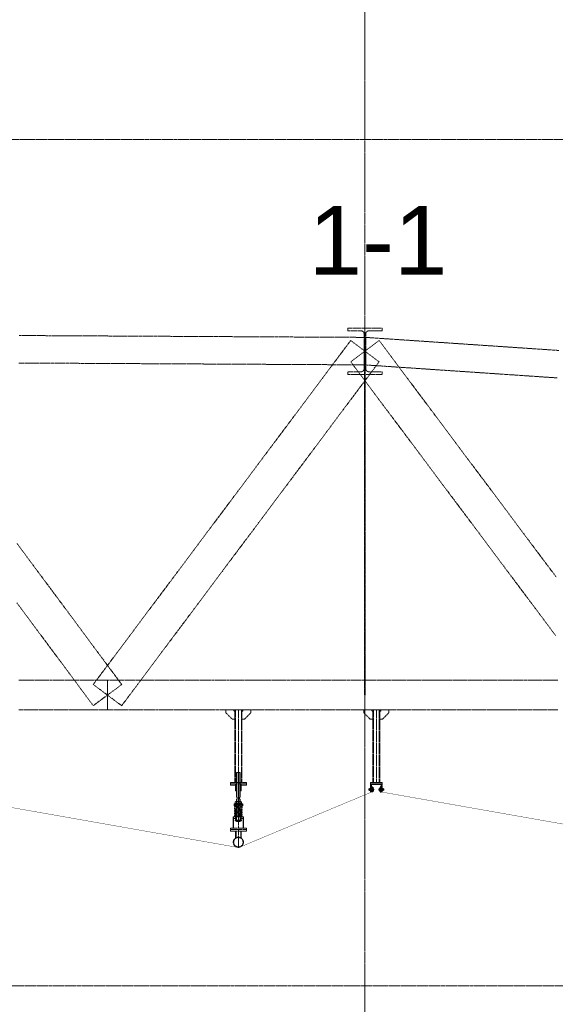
# Model space of a CAD drawing. Header units: millimetres. Extents: x -176817 to 571382, y -58489 to 156123.
# Tile 47 of 256: x -40763 to -36082, y -12681 to -4084. Entities that reach past the tile are written whole.
import ezdxf

# ---------------------------------------------------------------- set-up
doc = ezdxf.new("R2010")
doc.units = ezdxf.units.MM
doc.header["$LTSCALE"] = 0.2
for name, pattern in [('AM_ISO02W050', [7.5, 6, -1.5]), ('AM_ISO02W050x2', [3.75, 3, -0.75]), ('AM_ISO08W050', [18, 12, -1.5, 3, -1.5]), ('AM_ISO08W050x2', [9, 6, -0.75, 1.5, -0.75]), ('DASHDOT', [25.4, 12.7, -6.35, 0, -6.35]), ('HIDDEN', [9.525, 6.35, -3.175])]:
    doc.linetypes.add(name, pattern=pattern)
doc.layers.get('0').update_dxf_attribs({"lineweight": 13})
doc.layers.get('Defpoints').update_dxf_attribs({"lineweight": 13})
for name, color, linetype, lineweight in [('-A Siatka', 30, 'Continuous', 35), ('-AAA Podkład', 252, 'Continuous', 13), ('-AAA Widok', 2, 'Continuous', 30), ('-AAA Wymiar', 1, 'Continuous', 18), ('AM_0N', 7, 'Continuous', 13), ('AM_3N', 6, 'AM_ISO02W050', 13), ('AM_4N', 3, 'Continuous', 13), ('AM_7N', 4, 'AM_ISO08W050', 13), ('AM_8', 1, 'Continuous', 13)]:
    doc.layers.add(name, color=color, linetype=linetype, lineweight=lineweight)
doc.styles.get("Standard").update_dxf_attribs({"font": 'arial.ttf'})
doc.styles.add('WYMIARY', font='ROMANS.shx', dxfattribs={"width": 0.75, "oblique": 15})
doc.dimstyles.new('1 do 100', dxfattribs={"dimscale": 100, "dimtxt": 2, "dimasz": 2.5, "dimexe": 1.25, "dimexo": 0.625, "dimtad": 1, "dimdec": 0, "dimtxsty": 'WYMIARY', "dimcen": 2.5, "dimclrd": 256, "dimclre": 256, "dimclrt": 2, "dimadec": 0, "dimazin": 0, "dimtfac": 1, "dimtdec": 0, "dimtmove": 0, "dimatfit": 3, "dimfxl": 1.25, "dimlwd": -1, "dimlwe": -1, "dimarcsym": 0})

# ---------------------------------------------------------------- blocks, each defined once
blk = doc.blocks.new('*D8')
at = {"layer": '-AAA Wymiar', "transparency": 16777216}
for p, q in [((-46745.8, -45733.6), (-46745.8, 18984.3)), ((-37745.8, 18883.3), (-37745.8, 18984.3)), ((-46495.8, 18859.3), (-37995.8, 18859.3))]:
    blk.add_line(p, q, dxfattribs=at)
for points in [[(-46495.8, 18901), (-46495.8, 18817.6), (-46745.8, 18859.3)], [(-37995.8, 18901), (-37995.8, 18817.6), (-37745.8, 18859.3)]]:
    blk.add_solid(points, dxfattribs=at)
at = {"layer": 'Defpoints', "color": 0, "transparency": 16777216}
for p in [(-37745.8, 18859.3), (-37745.8, 18820.8), (-46745.8, -45796.1)]:
    blk.add_point(p, dxfattribs=at)
at = {"layer": '-AAA Wymiar', "color": 2, "transparency": 16777216, "insert": (-42245.8, 19021.8), "char_height": 200, "attachment_point": 5, "style": 'WYMIARY'}
blk.add_mtext('9000', dxfattribs=at)
blk = doc.blocks.new('*U1083')
at = {"layer": 'AM_0N'}
for p, q in [((-28, 230.6), (28, 230.6)), ((-28, 226.6), (-28, 230.6)), ((28, 226.6), (-28, 226.6)), ((28, 230.6), (28, 226.6))]:
    blk.add_line(p, q, dxfattribs=at)
at = {"layer": 'AM_7N', "linetype": 'AM_ISO08W050x2'}
blk.add_line((0, 233.6), (0, 223.6), dxfattribs=at)
blk = doc.blocks.new('*U1084')
at = {"layer": 'AM_0N'}
for p, q in [((33.8, 222.6), (-33, 222.6)), ((29.3, 219.8), (-30.7, 209)), ((-30.7, 201.1), (7.4, 194.3)), ((29.3, 198.2), (-30.7, 187.4)), ((-30.7, 179.5), (7.4, 172.7)), ((29.3, 176.6), (-30.7, 165.8)), ((-2.7, 214.1), (-30.3, 215.9)), ((-29.7, 215.9), (30.3, 219.9)), ((-29.3, 201.1), (30.7, 211.9)), ((-29.3, 179.5), (30.7, 190.3)), ((30.7, 198.2), (-7.4, 205.1)), ((30.7, 176.6), (-7.4, 183.5)), ((30, 219.9), (30.3, 219.9)), ((-33.8, 112), (33, 112)), ((-30.7, 157.9), (7.4, 151.1)), ((29.3, 155), (-30.7, 144.2)), ((-30.7, 136.3), (7.4, 129.5)), ((29.3, 133.4), (-30.7, 122.6)), ((29.7, 118.7), (-30.3, 114.7)), ((-30, 114.7), (-30.3, 114.7)), ((-29.3, 157.9), (30.7, 168.7)), ((-29.3, 136.3), (30.7, 147.1)), ((-29.3, 114.7), (30.7, 125.5)), ((30.7, 155), (-7.4, 161.9)), ((30.7, 133.4), (-7.4, 140.3)), ((2.7, 120.5), (30.3, 118.7))]:
    blk.add_line(p, q, dxfattribs=at)
for centre, start, end in [((-30, 219.9), 138.01806, 273.82255), ((-30, 205.1), 100.20335, 280.20335), ((-30, 183.5), 100.20335, 280.20335), ((30, 215.9), 280.20335, 100.20335), ((30, 194.3), 280.20335, 100.20335), ((30, 172.7), 280.20335, 100.20335), ((30, 223.9), 273.82255, 340.52878), ((-30, 161.9), 100.20335, 280.20335), ((-30, 140.3), 100.20335, 280.20335), ((-30, 118.7), 100.20335, 280.20335), ((-30, 110.7), 93.82255, 160.52878), ((30, 151.1), 280.20335, 100.20335), ((30, 129.5), 280.20335, 100.20335), ((30, 114.7), 318.01806, 93.82255)]:
    blk.add_arc(centre, 4, start, end, dxfattribs=at)
at = {"layer": 'AM_7N', "linetype": 'AM_ISO08W050x2'}
for p, q in [((-30, 109), (-30, 225.6)), ((0, 109), (0, 225.6)), ((30, 109), (30, 225.6))]:
    blk.add_line(p, q, dxfattribs=at)
blk = doc.blocks.new('*U1085')
at = {"layer": 'AM_0N'}
for p, q in [((-28, 82), (28, 82)), ((-28, 78), (-28, 82)), ((28, 78), (-28, 78)), ((28, 82), (28, 78))]:
    blk.add_line(p, q, dxfattribs=at)
at = {"layer": 'AM_7N', "linetype": 'AM_ISO08W050x2'}
blk.add_line((0, 85), (0, 75), dxfattribs=at)
blk = doc.blocks.new('*U1086')
at = {"layer": 'AM_0N'}
for p, q in [((-26.6, 242.6), (-21.4, 245.6)), ((-26.6, 242.6), (-26.6, 233.6)), ((-26.6, 233.6), (-21.4, 230.6)), ((21.3, 245.6), (-21.4, 245.6)), ((21.3, 230.6), (-21.4, 230.6)), ((-13.3, 242.6), (-13.3, 233.6)), ((13.3, 242.6), (13.3, 233.6)), ((26.6, 242.6), (21.3, 245.6)), ((26.6, 233.6), (21.3, 230.6)), ((26.6, 242.6), (26.6, 233.6))]:
    blk.add_line(p, q, dxfattribs=at)
for centre, radius, start, end in [((-19.9, 232.9), 11.7, 55.56153, 115.56153), ((-19.9, 243.3), 11.7, 244.43847, 304.43847), ((0, 200.7), 43.9, 72.38303, 107.61697), ((0, 275.4), 43.9, 252.38303, 287.61697), ((19.9, 232.9), 11.7, 64.43847, 124.43847), ((19.9, 243.3), 11.7, 235.56153, 295.56153)]:
    blk.add_arc(centre, radius, start, end, dxfattribs=at)
at = {"layer": 'AM_7N', "linetype": 'AM_ISO08W050x2'}
blk.add_line((0, 248.6), (0, 227.6), dxfattribs=at)
blk = doc.blocks.new('A$C09B41FFC')
at = {"layer": '-AAA Podkład', "color": 7}
for p, q in [((-13, 500), (-13, 284.6)), ((0, 500), (0, 70)), ((13, 500), (13, 284.6)), ((-13, 264.6), (-13, 214.6)), ((13, 264.6), (13, 214.6)), ((-16.2, 172.6), (-15, 172.6)), ((-16, 222.6), (-16, 226.6)), ((-15, 222.6), (15, 222.6)), ((-15, 214.6), (15, 214.6)), ((15, 172.6), (16.2, 172.6)), ((16, 222.6), (16, 226.6)), ((-15.2, 171.6), (-15, 171.6)), ((15, 171.6), (15.2, 171.6)), ((-16.2, 82), (-15, 82)), ((-16.2, 82), (-15, 82)), ((-15.2, 83), (-15, 83)), ((16.2, 82, 0), (15, 82, 0)), ((21.2, 82), (20, 82))]:
    blk.add_line(p, q, dxfattribs=at)
for points in [[(15, 284.6), (15, 498), (13, 500), (-13, 500), (-15, 498), (-15, 284.6)], [(-15, 264.6), (-10.5, 264.6), (-10.5, 284.6), (-15, 284.6)], [(-15, 264.6), (-15, 72), (-13, 70), (13, 70), (15, 72), (15, 264.6)], [(15, 264.6), (10.5, 264.6), (10.5, 284.6), (15, 284.6)], [(-15, 226.6), (-38.1, 226.6), (-38.1, 222.6), (-15, 222.6)], [(-15, 222.6), (-38.1, 222.6), (-38.1, 207.6), (-15, 207.6)], [(15, 226.6), (38.1, 226.6), (38.1, 222.6), (15, 222.6)], [(15, 222.6), (38.1, 222.6), (38.1, 207.6), (15, 207.6)], [(-25, 112), (-41.2, 112), (-41.2, 98), (-25, 98)], [(25, 98), (41.3, 98), (41.3, 112), (25, 112)]]:
    blk.add_lwpolyline(points, dxfattribs=at)
at = {"layer": '-AAA Podkład', "color": 7, "elevation": 0}
for points in [[(-25, 400), (-70, 400), (-70, 388), (-25, 388)], [(25, 388), (70, 388), (70, 400), (25, 400)], [(-44.4, 12), (-44.4, 112), (-41.2, 112), (-41.2, 12)], [(44.5, 12), (44.5, 112), (41.3, 112), (41.3, 12)]]:
    blk.add_lwpolyline(points, dxfattribs=at)
for points in [[(-25, 340), (-25, 400), (-14.2, 400), (-13.2, 399), (-13.2, 341), (-14.2, 340)], [(25, 340), (25, 400), (14.2, 400), (13.2, 399), (13.2, 341), (14.2, 340)]]:
    blk.add_lwpolyline(points, close=True, dxfattribs=at)
at = {"layer": '-AAA Podkład', "color": 7}
for points in [[(-38.1, 207.6), (-35.2, 207.6), (-35.2, 222.6), (-38.1, 222.6)], [(-25, 172.6), (-25, 82), (-16.2, 82), (-15.2, 83), (-15.2, 171.6), (-16.2, 172.6)], [(25, 172.6), (25, 82), (16.2, 82), (15.2, 83), (15.2, 171.6), (16.2, 172.6)], [(38.1, 207.6), (35.2, 207.6), (35.2, 222.6), (38.1, 222.6)]]:
    blk.add_lwpolyline(points, close=True, dxfattribs=at)
blk.add_circle((-30, 118.7), 4, dxfattribs=at)
for points in [[(-25, 112), (-25, 113), (-26, 112)], [(25, 112), (25, 113), (26, 112)]]:
    blk.add_solid(points, dxfattribs=at)
for name in ['*U1084', '*U1083', '*U1086', '*U1085']:
    blk.add_blockref(name, (0, 0), dxfattribs=at)
blk = doc.blocks.new('Podkład rev.B')
at = {"layer": '-AAA Podkład', "linetype": 'HIDDEN', "ltscale": 5}
h = blk.add_hatch(dxfattribs=at)
h.set_pattern_fill('ANSI32', color=256)
h.set_pattern_definition([(45, (-33909.764, -32985.08), (-6.7351921, 6.7351921), []), (45, (-33905.274, -32985.08), (-6.7351921, 6.7351921), [])])
h.paths.add_polyline_path([(17400, -28438.9), (17450, -28438.9), (17450, -28440.9, -0.414214), (17444.9, -28445.9), (17407, -28445.9), (17407, -28503.9, -0.414214), (17401.9, -28508.9), (17400, -28508.9)])
h.paths.add_polyline_path([(17450, -28440.9), (17450, -28438.9), (17500, -28438.9), (17500, -28508.9), (17498.1, -28508.9, -0.414214), (17493, -28503.9), (17493, -28445.9), (17455.1, -28445.9, -0.414214)])
for p, q in [((17350, 2544.3, 0), (17350, -48454.9, 0)), ((16244, -27793.9, 0), (16244, -28426.9, 0)), ((17450, -27793.9, 0), (17450, -28426.9)), ((17450, -27793.9, 0), (17450, -28426.9)), ((16244, -28826.9, 0), (16244, -28450.9, 0)), ((16219.9, -28911.7, 0), (16219.9, -28850.9)), ((16223.9, -28909.3, 0), (16223.9, -28850.9)), ((16244, -28993.4, 0), (16244, -28838.9)), ((16264.2, -28909.3, 0), (16264.2, -28850.9)), ((16268.2, -28911.7, 0), (16268.2, -28850.9))]:
    blk.add_line(p, q, dxfattribs=at)
at = {"layer": '-AAA Podkład', "linetype": 'HIDDEN', "ltscale": 5, "elevation": 0}
for points in [[(36922.7, -22812.2), (-1301.7, -22812.2), (-1301.7, -30202.3), (36922.7, -30202.3)], [(16214, -27873.9), (16190, -27873.9), (16134, -27817.9), (16134, -27793.9), (16198, -27793.9), (16214, -27809.9)], [(16274, -28426.9), (16214, -28426.9), (16214, -27793.9), (16274, -27793.9)], [(16274, -27873.9), (16298, -27873.9), (16354, -27817.9), (16354, -27793.9), (16290, -27793.9), (16274, -27809.9)], [(17420, -27873.9), (17396, -27873.9), (17340, -27817.9), (17340, -27793.9), (17404, -27793.9), (17420, -27809.9)], [(17480, -28426.9), (17420, -28426.9), (17420, -27793.9), (17480, -27793.9)], [(17480, -27873.9), (17504, -27873.9), (17560, -27817.9), (17560, -27793.9), (17496, -27793.9), (17480, -27809.9)], [(16314, -28438.9), (16174, -28438.9), (16174, -28426.9), (16314, -28426.9)], [(17500, -28438.9), (17400, -28438.9), (17400, -28426.9), (17500, -28426.9)], [(16314, -28826.9), (16174, -28826.9), (16174, -28838.9), (16314, -28838.9)], [(16314, -28850.9), (16174, -28850.9), (16174, -28838.9), (16314, -28838.9)]]:
    blk.add_lwpolyline(points, close=True, dxfattribs=at)
at = {"layer": '-AAA Podkład', "linetype": 'HIDDEN', "ltscale": 5}
for points in [[(17356.8, -24660.9), (17356.8, -24586), (17356.8, -24511.2), (17356.8, -24510.5), (17356.8, -24509.8), (17356.8, -24509.2), (17356.9, -24508.5), (17357, -24507.8), (17357, -24507.2), (17357.1, -24506.5), (17357.3, -24505.9), (17357.4, -24505.2), (17357.6, -24504.6), (17357.7, -24503.9), (17357.9, -24503.3), (17358.1, -24502.7), (17358.3, -24502), (17358.6, -24501.4), (17358.8, -24500.8), (17359.1, -24500.2), (17359.3, -24499.6), (17359.6, -24499), (17359.9, -24498.4), (17360.2, -24497.8), (17360.6, -24497.2), (17360.9, -24496.7), (17361.3, -24496.1), (17361.7, -24495.5), (17362, -24495), (17362.4, -24494.5), (17362.9, -24494), (17363.3, -24493.4), (17363.7, -24492.9), (17364.2, -24492.5), (17364.6, -24492), (17365.1, -24491.5), (17365.6, -24491.1), (17366.1, -24490.6), (17366.6, -24490.2), (17367.1, -24489.8), (17367.6, -24489.4), (17368.2, -24489), (17368.7, -24488.6), (17369.3, -24488.2), (17369.8, -24487.9), (17370.4, -24487.5), (17371, -24487.2), (17371.6, -24486.9), (17372.2, -24486.6), (17372.8, -24486.3), (17373.4, -24486.1), (17374, -24485.8), (17374.6, -24485.6), (17375.3, -24485.4), (17375.9, -24485.2), (17376.5, -24485), (17377.2, -24484.8), (17377.8, -24484.7), (17378.5, -24484.5), (17379.1, -24484.4), (17379.8, -24484.3), (17380.4, -24484.2), (17381.1, -24484.1), (17381.8, -24484.1), (17382.4, -24484), (17383.1, -24484), (17383.8, -24484), (17441.9, -24484), (17500, -24484), (17500, -24459.9), (17425, -24459.9), (17350, -24459.9), (17275, -24459.9), (17200, -24459.9), (17200, -24484), (17258.1, -24484), (17316.3, -24484), (17316.9, -24484), (17317.6, -24484), (17318.2, -24484.1), (17318.9, -24484.1), (17319.6, -24484.2), (17320.2, -24484.3), (17320.9, -24484.4), (17321.5, -24484.5), (17322.2, -24484.7), (17322.8, -24484.8), (17323.5, -24485), (17324.1, -24485.2), (17324.7, -24485.4), (17325.4, -24485.6), (17326, -24485.8), (17326.6, -24486.1), (17327.2, -24486.3), (17327.8, -24486.6), (17328.4, -24486.9), (17329, -24487.2), (17329.6, -24487.6), (17330.2, -24487.9), (17330.7, -24488.2), (17331.3, -24488.6), (17331.8, -24489), (17332.4, -24489.4), (17332.9, -24489.8), (17333.4, -24490.2), (17333.9, -24490.6), (17334.4, -24491.1), (17334.9, -24491.5), (17335.4, -24492), (17335.8, -24492.5), (17336.3, -24492.9), (17336.7, -24493.4), (17337.1, -24494), (17337.6, -24494.5), (17338, -24495), (17338.3, -24495.5), (17338.7, -24496.1), (17339.1, -24496.7), (17339.4, -24497.2), (17339.8, -24497.8), (17340.1, -24498.4), (17340.4, -24499), (17340.7, -24499.6), (17340.9, -24500.2), (17341.2, -24500.8), (17341.4, -24501.4), (17341.7, -24502), (17341.9, -24502.7), (17342.1, -24503.3), (17342.3, -24503.9), (17342.4, -24504.6), (17342.6, -24505.2), (17342.7, -24505.9), (17342.9, -24506.5), (17343, -24507.2), (17343, -24507.8), (17343.1, -24508.5), (17343.2, -24509.2), (17343.2, -24509.8), (17343.2, -24510.5), (17343.3, -24511.2), (17343.3, -24586), (17343.3, -24660.9), (17356.8, -24660.9)], [(14975.6, -27756.4), (15037.8, -27710.2), (15100, -27663.9), (15162.2, -27617.7), (15224.4, -27571.5), (15189.2, -27524.2), (15154.1, -27476.9), (15118.9, -27429.6), (15083.8, -27382.3), (15048.6, -27335), (15013.5, -27287.7), (14978.3, -27240.4), (14943.1, -27193.1), (14908, -27145.8), (14872.8, -27098.5), (14837.7, -27051.2), (14802.5, -27003.9), (14767.4, -26956.6), (14732.2, -26909.3), (14697.1, -26862), (14661.9, -26814.7), (14626.7, -26767.4), (14591.6, -26720.1), (14556.4, -26672.8), (14521.3, -26625.5), (14486.1, -26578.2), (14451, -26530.9), (14415.8, -26483.6), (14380.6, -26436.3), (14345.5, -26389), (14310.3, -26341.7)], [(14307.6, -26857.7), (14342.8, -26905), (14377.9, -26952.3), (14413.1, -26999.6), (14448.3, -27046.9), (14483.4, -27094.2), (14518.6, -27141.5), (14553.7, -27188.8), (14588.9, -27236.1), (14624, -27283.4), (14659.2, -27330.7), (14694.4, -27378), (14729.5, -27425.3), (14764.7, -27472.6), (14799.8, -27519.9), (14835, -27567.2), (14870.1, -27614.5), (14905.3, -27661.8), (14940.4, -27709.1), (14975.6, -27756.4)], [(17349.4, -24780.9), (17349.7, -24720.9), (17350, -24660.9), (17350.3, -24600.9), (17350.6, -24540.9), (17280.3, -24540.6), (17210, -24540.2), (17139.7, -24539.8), (17069.4, -24539.4), (16999.1, -24539.1), (16928.8, -24538.7), (16858.5, -24538.3), (16788.1, -24537.9), (16717.8, -24537.6), (16647.5, -24537.2), (16577.2, -24536.8), (16506.9, -24536.4), (16436.6, -24536), (16366.3, -24535.7), (16296, -24535.3), (16225.6, -24534.9), (16155.3, -24534.5), (16085, -24534.2), (16014.7, -24533.8), (15944.4, -24533.4), (15874.1, -24533), (15803.8, -24532.7), (15733.5, -24532.3), (15663.1, -24531.9), (15592.8, -24531.5), (15522.5, -24531.2), (15452.2, -24530.8), (15381.9, -24530.4), (15311.6, -24530), (15241.3, -24529.6), (15171, -24529.3), (15100.6, -24528.9), (15030.3, -24528.5), (14960, -24528.1), (14889.7, -24527.8), (14819.4, -24527.4), (14749.1, -24527), (14678.8, -24526.6), (14608.5, -24526.3), (14538.1, -24525.9), (14467.8, -24525.5), (14397.5, -24525.1), (14327.2, -24524.7)], [(14325.9, -24764.7), (14396.2, -24765.1), (14466.5, -24765.5), (14536.9, -24765.9), (14607.2, -24766.3), (14677.5, -24766.6), (14747.8, -24767), (14818.1, -24767.4), (14888.4, -24767.8), (14958.7, -24768.1), (15029, -24768.5), (15099.4, -24768.9), (15169.7, -24769.3), (15240, -24769.6), (15310.3, -24770), (15380.6, -24770.4), (15450.9, -24770.8), (15521.2, -24771.1), (15591.5, -24771.5), (15661.9, -24771.9), (15732.2, -24772.3), (15802.5, -24772.7), (15872.8, -24773), (15943.1, -24773.4), (16013.4, -24773.8), (16083.7, -24774.2), (16154, -24774.5), (16224.4, -24774.9), (16294.7, -24775.3), (16365, -24775.7), (16435.3, -24776), (16505.6, -24776.4), (16575.9, -24776.8), (16646.2, -24777.2), (16716.5, -24777.5), (16786.9, -24777.9), (16857.2, -24778.3), (16927.5, -24778.7), (16997.8, -24779.1), (17068.1, -24779.4), (17138.4, -24779.8), (17208.7, -24780.2), (17279, -24780.6), (17349.4, -24780.9)], [(17474, -24753.9), (17412, -24707.4), (17350, -24660.9), (17288, -24614.5), (17226, -24568), (17190.8, -24614.9), (17155.6, -24661.8), (17120.5, -24708.8), (17085.3, -24755.7), (17050.2, -24802.6), (17015, -24849.5), (16979.9, -24896.5), (16944.7, -24943.4), (16909.5, -24990.3), (16874.4, -25037.2), (16839.2, -25084.1), (16804.1, -25131.1), (16768.9, -25178), (16733.8, -25224.9), (16698.6, -25271.8), (16663.5, -25318.7), (16628.3, -25365.7), (16593.1, -25412.6), (16558, -25459.5), (16522.8, -25506.4), (16487.7, -25553.4), (16452.5, -25600.3), (16417.4, -25647.2), (16382.2, -25694.1), (16347, -25741), (16311.9, -25788), (16276.7, -25834.9), (16241.6, -25881.8), (16206.4, -25928.7), (16171.3, -25975.7), (16136.1, -26022.6), (16101, -26069.5), (16065.8, -26116.4), (16030.6, -26163.3), (15995.5, -26210.3), (15960.3, -26257.2), (15925.2, -26304.1), (15890, -26351), (15854.9, -26398), (15819.7, -26444.9), (15784.5, -26491.8), (15749.4, -26538.7), (15714.2, -26585.6), (15679.1, -26632.6), (15643.9, -26679.5), (15608.8, -26726.4), (15573.6, -26773.3), (15538.5, -26820.2), (15503.3, -26867.2), (15468.1, -26914.1), (15433, -26961), (15397.8, -27007.9), (15362.7, -27054.9), (15327.5, -27101.8), (15292.4, -27148.7), (15257.2, -27195.6), (15222, -27242.5), (15186.9, -27289.5), (15151.7, -27336.4), (15116.6, -27383.3), (15081.4, -27430.2), (15046.3, -27477.2), (15011.1, -27524.1), (14976, -27571), (15038, -27617.5), (15100, -27663.9), (15162, -27710.4), (15224, -27756.9), (15259.2, -27710), (15294.4, -27663), (15329.5, -27616.1), (15364.7, -27569.2), (15399.8, -27522.3), (15435, -27475.3), (15470.1, -27428.4), (15505.3, -27381.5), (15540.5, -27334.6), (15575.6, -27287.7), (15610.8, -27240.7), (15645.9, -27193.8), (15681.1, -27146.9), (15716.2, -27100), (15751.4, -27053.1), (15786.5, -27006.1), (15821.7, -26959.2), (15856.9, -26912.3), (15892, -26865.4), (15927.2, -26818.4), (15962.3, -26771.5), (15997.5, -26724.6), (16032.6, -26677.7), (16067.8, -26630.8), (16103, -26583.8), (16138.1, -26536.9), (16173.3, -26490), (16208.4, -26443.1), (16243.6, -26396.1), (16278.7, -26349.2), (16313.9, -26302.3), (16349, -26255.4), (16384.2, -26208.5), (16419.4, -26161.5), (16454.5, -26114.6), (16489.7, -26067.7), (16524.8, -26020.8), (16560, -25973.8), (16595.1, -25926.9), (16630.3, -25880), (16665.5, -25833.1), (16700.6, -25786.2), (16735.8, -25739.2), (16770.9, -25692.3), (16806.1, -25645.4), (16841.2, -25598.5), (16876.4, -25551.6), (16911.5, -25504.6), (16946.7, -25457.7), (16981.9, -25410.8), (17017, -25363.9), (17052.2, -25316.9), (17087.3, -25270), (17122.5, -25223.1), (17157.6, -25176.2), (17192.8, -25129.3), (17228, -25082.3), (17263.1, -25035.4), (17298.3, -24988.5), (17333.4, -24941.6), (17368.6, -24894.6), (17403.7, -24847.7), (17438.9, -24800.8), (17474, -24753.9)], [(19020.9, -26632.6), (18985.8, -26585.6), (18950.6, -26538.7), (18915.5, -26491.8), (18880.3, -26444.9), (18845.1, -26398), (18810, -26351), (18774.8, -26304.1), (18739.7, -26257.2), (18704.5, -26210.3), (18669.4, -26163.3), (18634.2, -26116.4), (18599, -26069.5), (18563.9, -26022.6), (18528.7, -25975.7), (18493.6, -25928.7), (18458.4, -25881.8), (18423.3, -25834.9), (18388.1, -25788), (18353, -25741), (18317.8, -25694.1), (18282.6, -25647.2), (18247.5, -25600.3), (18212.3, -25553.4), (18177.2, -25506.4), (18142, -25459.5), (18106.9, -25412.6), (18071.7, -25365.7), (18036.5, -25318.7), (18001.4, -25271.8), (17966.2, -25224.9), (17931.1, -25178), (17895.9, -25131.1), (17860.8, -25084.1), (17825.6, -25037.2), (17790.5, -24990.3), (17755.3, -24943.4), (17720.1, -24896.5), (17685, -24849.5), (17649.8, -24802.6), (17614.7, -24755.7), (17579.5, -24708.8), (17544.4, -24661.8), (17509.2, -24614.9), (17474, -24568), (17412, -24614.5), (17350, -24660.9), (17288, -24707.4), (17226, -24753.9), (17261.1, -24800.8), (17296.3, -24847.7), (17331.4, -24894.6), (17366.6, -24941.6), (17401.7, -24988.5), (17436.9, -25035.4), (17472, -25082.3), (17507.2, -25129.3), (17542.4, -25176.2), (17577.5, -25223.1), (17612.7, -25270), (17647.8, -25316.9), (17683, -25363.9), (17718.1, -25410.8), (17753.3, -25457.7), (17788.5, -25504.6), (17823.6, -25551.6), (17858.8, -25598.5), (17893.9, -25645.4), (17929.1, -25692.3), (17964.2, -25739.2), (17999.4, -25786.2), (18034.5, -25833.1), (18069.7, -25880), (18104.9, -25926.9), (18140, -25973.8), (18175.2, -26020.8), (18210.3, -26067.7), (18245.5, -26114.6), (18280.6, -26161.5), (18315.8, -26208.5), (18351, -26255.4), (18386.1, -26302.3), (18421.3, -26349.2), (18456.4, -26396.1), (18491.6, -26443.1), (18526.7, -26490), (18561.9, -26536.9), (18597, -26583.8), (18632.2, -26630.8), (18667.4, -26677.7), (18702.5, -26724.6), (18737.7, -26771.5), (18772.8, -26818.4), (18808, -26865.4), (18843.1, -26912.3), (18878.3, -26959.2), (18913.5, -27006.1), (18948.6, -27053.1), (18983.8, -27100), (19018.9, -27146.9)], [(19045.6, -24655.2), (18975.3, -24650.5), (18905, -24645.7), (18834.7, -24641), (18764.3, -24636.2), (18694, -24631.5), (18623.7, -24626.7), (18553.4, -24622), (18483.1, -24617.2), (18412.8, -24612.5), (18342.5, -24607.7), (18272.2, -24603), (18201.8, -24598.2), (18131.5, -24593.5), (18061.2, -24588.7), (17990.9, -24584), (17920.6, -24579.2), (17850.3, -24574.5), (17780, -24569.7), (17709.7, -24565), (17639.3, -24560.2), (17569, -24555.5), (17498.7, -24550.7), (17428.4, -24546), (17358.1, -24541.2), (17354, -24601.1), (17350, -24660.9), (17346, -24720.8), (17341.9, -24780.7), (17412.2, -24785.4), (17482.5, -24790.2), (17552.8, -24794.9), (17623.2, -24799.7), (17693.5, -24804.4), (17763.8, -24809.2), (17834.1, -24813.9), (17904.4, -24818.7), (17974.7, -24823.4), (18045, -24828.2), (18115.3, -24832.9), (18185.7, -24837.7), (18256, -24842.4), (18326.3, -24847.2), (18396.6, -24851.9), (18466.9, -24856.7), (18537.2, -24861.4), (18607.5, -24866.2), (18677.8, -24870.9), (18748.2, -24875.7), (18818.5, -24880.4), (18888.8, -24885.2), (18959.1, -24889.9), (19029.4, -24894.7)], [(17500, -24865.6), (17500, -24841), (17441.9, -24841), (17383.8, -24841), (17383.1, -24841), (17382.4, -24841), (17381.7, -24841), (17381.1, -24840.9), (17380.4, -24840.8), (17379.7, -24840.7), (17379.1, -24840.6), (17378.4, -24840.5), (17377.8, -24840.4), (17377.1, -24840.2), (17376.5, -24840), (17375.8, -24839.8), (17375.2, -24839.6), (17374.6, -24839.4), (17373.9, -24839.2), (17373.3, -24838.9), (17372.7, -24838.6), (17372.1, -24838.3), (17371.5, -24838), (17370.9, -24837.7), (17370.3, -24837.4), (17369.8, -24837), (17369.2, -24836.7), (17368.6, -24836.3), (17368.1, -24835.9), (17367.5, -24835.5), (17367, -24835.1), (17366.5, -24834.7), (17366, -24834.2), (17365.5, -24833.8), (17365, -24833.3), (17364.5, -24832.8), (17364.1, -24832.4), (17363.6, -24831.9), (17363.2, -24831.3), (17362.8, -24830.8), (17362.4, -24830.3), (17362, -24829.8), (17361.6, -24829.2), (17361.2, -24828.6), (17360.9, -24828.1), (17360.5, -24827.5), (17360.2, -24826.9), (17359.9, -24826.3), (17359.6, -24825.7), (17359.3, -24825.1), (17359, -24824.5), (17358.8, -24823.9), (17358.5, -24823.3), (17358.3, -24822.6), (17358.1, -24822), (17357.9, -24821.4), (17357.7, -24820.7), (17357.5, -24820.1), (17357.4, -24819.4), (17357.3, -24818.7), (17357.1, -24818.1), (17357, -24817.4), (17356.9, -24816.8), (17356.9, -24816.1), (17356.8, -24815.4), (17356.8, -24814.8), (17356.8, -24814.1), (17356.8, -24813.4), (17356.8, -24737.2), (17356.8, -24660.9), (17343.3, -24660.9), (17343.3, -24737.2), (17343.3, -24813.4), (17343.2, -24814.1), (17343.2, -24814.8), (17343.2, -24815.4), (17343.1, -24816.1), (17343.1, -24816.8), (17343, -24817.4), (17342.9, -24818.1), (17342.7, -24818.7), (17342.6, -24819.4), (17342.5, -24820.1), (17342.3, -24820.7), (17342.1, -24821.4), (17341.9, -24822), (17341.7, -24822.6), (17341.5, -24823.3), (17341.2, -24823.9), (17341, -24824.5), (17340.7, -24825.1), (17340.4, -24825.7), (17340.1, -24826.3), (17339.8, -24826.9), (17339.5, -24827.5), (17339.1, -24828.1), (17338.8, -24828.6), (17338.4, -24829.2), (17338, -24829.8), (17337.6, -24830.3), (17337.2, -24830.8), (17336.8, -24831.3), (17336.4, -24831.9), (17335.9, -24832.4), (17335.5, -24832.8), (17335, -24833.3), (17334.5, -24833.8), (17334, -24834.2), (17333.5, -24834.7), (17333, -24835.1), (17332.5, -24835.5), (17331.9, -24835.9), (17331.4, -24836.3), (17330.8, -24836.7), (17330.2, -24837), (17329.7, -24837.4), (17329.1, -24837.7), (17328.5, -24838), (17327.9, -24838.3), (17327.3, -24838.6), (17326.7, -24838.9), (17326.1, -24839.2), (17325.4, -24839.4), (17324.8, -24839.6), (17324.2, -24839.8), (17323.5, -24840), (17322.9, -24840.2), (17322.2, -24840.4), (17321.6, -24840.5), (17320.9, -24840.6), (17320.3, -24840.7), (17319.6, -24840.8), (17318.9, -24840.9), (17318.3, -24841), (17317.6, -24841), (17316.9, -24841), (17316.3, -24841), (17258.1, -24841), (17200, -24841), (17200, -24865.6), (17275, -24865.6), (17350, -24865.6), (17425, -24865.6), (17500, -24865.6)], [(17347, -24660.9), (17347, -24754.8), (17347, -24848.6), (17347, -24942.5), (17347, -25036.3), (17347, -25130.2), (17347, -25224), (17347, -25317.8), (17347, -25411.7), (17347, -25505.5), (17347, -25599.4), (17347, -25693.2), (17347, -25787.1), (17347, -25880.9), (17347, -25974.8), (17347, -26068.6), (17347, -26162.4), (17347, -26256.3), (17347, -26350.1), (17347, -26444), (17347, -26537.8), (17347, -26631.7), (17347, -26725.5), (17347, -26819.3), (17347, -26913.2), (17347, -27007), (17347, -27100.9), (17347, -27194.7), (17347, -27288.6), (17347, -27382.4), (17347, -27476.3), (17347, -27570.1), (17347, -27663.9), (17353, -27663.9), (17353, -27570.1), (17353, -27476.3), (17353, -27382.4), (17353, -27288.6), (17353, -27194.7), (17353, -27100.9), (17353, -27007), (17353, -26913.2), (17353, -26819.3), (17353, -26725.5), (17353, -26631.7), (17353, -26537.8), (17353, -26444), (17353, -26350.1), (17353, -26256.3), (17353, -26162.4), (17353, -26068.6), (17353, -25974.8), (17353, -25880.9), (17353, -25787.1), (17353, -25693.2), (17353, -25599.4), (17353, -25505.5), (17353, -25411.7), (17353, -25317.8), (17353, -25224), (17353, -25130.2), (17353, -25036.3), (17353, -24942.5), (17353, -24848.6), (17353, -24754.8), (17353, -24660.9), (17347, -24660.9)], [(15100, -27793.9), (15100, -27728.9), (15100, -27663.9), (15100, -27598.9), (15100, -27533.9), (15029.7, -27533.9), (14959.4, -27533.9), (14889.1, -27533.9), (14818.8, -27533.9), (14748.4, -27533.9), (14678.1, -27533.9), (14607.8, -27533.9), (14537.5, -27533.9), (14467.2, -27533.9), (14396.9, -27533.9), (14326.6, -27533.9)], [(14326.6, -27793.9), (14396.9, -27793.9), (14467.2, -27793.9), (14537.5, -27793.9), (14607.8, -27793.9), (14678.1, -27793.9), (14748.4, -27793.9), (14818.8, -27793.9), (14889.1, -27793.9), (14959.4, -27793.9), (15029.7, -27793.9), (15100, -27793.9)], [(17350, -27793.9), (17350, -27728.9), (17350, -27663.9), (17350, -27598.9), (17350, -27533.9), (17279.7, -27533.9), (17209.4, -27533.9), (17139.1, -27533.9), (17068.8, -27533.9), (16998.4, -27533.9), (16928.1, -27533.9), (16857.8, -27533.9), (16787.5, -27533.9), (16717.2, -27533.9), (16646.9, -27533.9), (16576.6, -27533.9), (16506.3, -27533.9), (16435.9, -27533.9), (16365.6, -27533.9), (16295.3, -27533.9), (16225, -27533.9), (16154.7, -27533.9), (16084.4, -27533.9), (16014.1, -27533.9), (15943.8, -27533.9), (15873.4, -27533.9), (15803.1, -27533.9), (15732.8, -27533.9), (15662.5, -27533.9), (15592.2, -27533.9), (15521.9, -27533.9), (15451.6, -27533.9), (15381.3, -27533.9), (15310.9, -27533.9), (15240.6, -27533.9), (15170.3, -27533.9), (15100, -27533.9), (15100, -27598.9), (15100, -27663.9), (15100, -27728.9), (15100, -27793.9), (15170.3, -27793.9), (15240.6, -27793.9), (15310.9, -27793.9), (15381.3, -27793.9), (15451.6, -27793.9), (15521.9, -27793.9), (15592.2, -27793.9), (15662.5, -27793.9), (15732.8, -27793.9), (15803.1, -27793.9), (15873.4, -27793.9), (15943.8, -27793.9), (16014.1, -27793.9), (16084.4, -27793.9), (16149.7, -27793.9), (16220, -27793.9), (16300.3, -27793.9), (16370.6, -27793.9), (16435.9, -27793.9), (16506.3, -27793.9), (16576.6, -27793.9), (16646.9, -27793.9), (16717.2, -27793.9), (16787.5, -27793.9), (16857.8, -27793.9), (16928.1, -27793.9), (16998.4, -27793.9), (17068.8, -27793.9), (17139.1, -27793.9), (17209.4, -27793.9), (17279.7, -27793.9), (17350, -27793.9)], [(19037.5, -27533.9), (18967.2, -27533.9), (18896.9, -27533.9), (18826.6, -27533.9), (18756.3, -27533.9), (18685.9, -27533.9), (18615.6, -27533.9), (18545.3, -27533.9), (18475, -27533.9), (18404.7, -27533.9), (18334.4, -27533.9), (18264.1, -27533.9), (18193.8, -27533.9), (18123.4, -27533.9), (18053.1, -27533.9), (17982.8, -27533.9), (17912.5, -27533.9), (17842.2, -27533.9), (17771.9, -27533.9), (17701.6, -27533.9), (17631.3, -27533.9), (17560.9, -27533.9), (17490.6, -27533.9), (17420.3, -27533.9), (17350, -27533.9), (17350, -27598.9), (17350, -27663.9), (17350, -27728.9), (17350, -27793.9), (17420.3, -27793.9), (17490.6, -27793.9), (17560.9, -27793.9), (17631.3, -27793.9), (17701.6, -27793.9), (17771.9, -27793.9), (17842.2, -27793.9), (17912.5, -27793.9), (17982.8, -27793.9), (18053.1, -27793.9), (18123.4, -27793.9), (18193.8, -27793.9), (18264.1, -27793.9), (18334.4, -27793.9), (18404.7, -27793.9), (18475, -27793.9), (18545.3, -27793.9), (18615.6, -27793.9), (18685.9, -27793.9), (18756.3, -27793.9), (18826.6, -27793.9), (18896.9, -27793.9), (18967.2, -27793.9), (19037.5, -27793.9)]]:
    blk.add_lwpolyline(points, dxfattribs=at)
at = {"layer": '-AAA Podkład', "linetype": 'HIDDEN', "ltscale": 5, "elevation": 0}
for points in [[(16218, -28426.9), (16218, -27793.9)], [(16270, -27793.9), (16270, -28426.9)], [(17424, -28426.9), (17424, -27793.9)], [(17476, -27793.9), (17476, -28426.9)]]:
    blk.add_lwpolyline(points, dxfattribs=at)
for points in [[(17400, -28438.9), (17450, -28438.9), (17450, -28440.9, -0.414214), (17444.9, -28445.9), (17407, -28445.9), (17407, -28503.9, -0.414214), (17401.9, -28508.9), (17400, -28508.9)], [(17450, -28440.9), (17450, -28438.9), (17500, -28438.9), (17500, -28508.9), (17498.1, -28508.9, -0.414214), (17493, -28503.9), (17493, -28445.9), (17455.1, -28445.9, -0.414214)]]:
    blk.add_lwpolyline(points, format="xyb", close=True, dxfattribs=at)
at = {"layer": '-AAA Podkład', "linetype": 'HIDDEN', "ltscale": 5}
for radius in [44.5, 41.2]:
    blk.add_circle((16244, -28949, 0), radius, dxfattribs=at)
blk.add_blockref('A$C09B41FFC', (16244, -28838.9), dxfattribs=at)
at = {"layer": '-AAA Podkład', "linetype": 'HIDDEN', "ltscale": 5, "insert": (17464.8, -23693.6, 0), "char_height": 600, "attachment_point": 5}
blk.add_mtext('\\A1;1-1', dxfattribs=at)
blk = doc.blocks.new('*U1058')
at = {"layer": 'AM_0N'}
for p, q in [((5.7, -1), (-5.6, -1)), ((-5.6, -1), (-5.6, -1.6)), ((5.7, -1.6), (-5.6, -1.6)), ((-5.6, -1.6), (-2.4, -4.9)), ((-3, -6.3), (-2.4, -5.7)), ((3, -6.3), (-3, -6.3)), ((-3, -20.4), (-3, -6.3)), ((3, -20.4), (-3, -20.4)), ((-2.4, -21), (-3, -20.4)), ((2.4, -4.9), (-2.4, -4.9)), ((-2.4, -5.7), (-2.4, -4.9)), ((-2.4, -21), (2.4, -21)), ((5.7, -1.6), (2.4, -4.9)), ((2.4, -5.7), (2.4, -4.9)), ((3, -6.3), (2.4, -5.7)), ((2.4, -21), (3, -20.4)), ((3, -20.4), (3, -6.3)), ((5.7, -1.6), (5.7, -1))]:
    blk.add_line(p, q, dxfattribs=at)
at = {"layer": 'AM_3N', "linetype": 'AM_ISO02W050x2'}
for p, q in [((-3.4, -1), (0, -5.4)), ((-0.7, -4.4), (-0.7, -1)), ((0.7, -4.4), (-0.7, -4.4)), ((3.4, -1), (0, -5.4)), ((0.7, -4.4), (0.7, -1))]:
    blk.add_line(p, q, dxfattribs=at)
at = {"layer": 'AM_4N'}
for p, q in [((-2.4, -5.7), (-2.4, -6.3)), ((-2.4, -6.3), (-2.4, -21)), ((2.4, -5.7), (2.4, -6.3)), ((2.4, -6.3), (2.4, -21))]:
    blk.add_line(p, q, dxfattribs=at)
at = {"layer": 'AM_7N', "linetype": 'AM_ISO08W050x2'}
blk.add_line((0, 2), (0, -24), dxfattribs=at)
blk = doc.blocks.new('*U1059')
at = {"layer": 'AM_0N'}
for p, q in [((6, -12), (-6, -12)), ((-6, -12), (-6, -13.6)), ((-6, -13.6), (6, -13.6)), ((6, -13.6), (6, -12))]:
    blk.add_line(p, q, dxfattribs=at)
at = {"layer": 'AM_7N', "linetype": 'AM_ISO08W050x2'}
blk.add_line((0, -16.6), (0, -9), dxfattribs=at)
blk = doc.blocks.new('*U1060')
at = {"layer": 'AM_0N'}
for p, q in [((-5.8, -14.4), (-4.4, -13.6)), ((-5.8, -14.4), (-5.8, -18)), ((-5.8, -18), (-4.4, -18.8)), ((4.5, -13.6), (-4.4, -13.6)), ((4.5, -18.8), (-4.4, -18.8)), ((-2.9, -14.4), (-2.9, -18)), ((2.9, -14.4), (2.9, -18)), ((5.8, -14.4), (4.5, -13.6)), ((5.8, -18), (4.5, -18.8)), ((5.8, -14.4), (5.8, -18))]:
    blk.add_line(p, q, dxfattribs=at)
for centre, radius, start, end in [((-4.3, -16.5), 2.55, 55.56153, 115.56153), ((-4.3, -15.9), 2.55, 244.43847, 304.43847), ((0, -23.5), 9.54, 72.38303, 107.61697), ((0, -8.9), 9.54, 252.38303, 287.61697), ((4.3, -16.5), 2.55, 64.43847, 124.43847), ((4.3, -15.9), 2.55, 235.56153, 295.56153)]:
    blk.add_arc(centre, radius, start, end, dxfattribs=at)
at = {"layer": 'AM_7N', "linetype": 'AM_ISO08W050x2'}
blk.add_line((0, -10.6), (0, -21.8), dxfattribs=at)
blk = doc.blocks.new('okucie')
at = {"layer": 'AM_8'}
h = blk.add_hatch(dxfattribs=at)
h.set_pattern_fill('ANSI31', color=256, scale=0.5, style=0)
h.set_pattern_definition([(45, (-21727.3335, 85443.8012), (-1.122532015, 1.122532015), [])])
h.paths.add_polyline_path([(-3.5, -5), (-3.5, -3.8), (-6.3, -1), (-20, -1), (-20, -5)])
h.paths.add_polyline_path([(20, -5), (20, -1), (6.3, -1), (3.5, -3.8), (3.5, -5)])
h = blk.add_hatch(dxfattribs=at)
h.set_pattern_fill('ANSI31', color=256, scale=0.5, angle=90, style=0)
h.set_pattern_definition([(135, (-21776.6445, 85446.8), (-1.122532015, -1.122532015), [])])
h.paths.add_polyline_path([(-3.5, -8), (-20, -8), (-20, -12), (-3.5, -12)])
h.paths.add_polyline_path([(20, -8), (3.5, -8), (3.5, -12), (6, -12), (20, -12)])
at = {"layer": '-AAA Widok'}
for p, q in [((-3.5, -3.8, 0), (3.5, -3.8, 0)), ((-3.5, -12, 0), (-3.5, -8)), ((3.5, -12, 0), (3.5, -8))]:
    blk.add_line(p, q, dxfattribs=at)
for points in [[(-20, -5), (20, -5), (20, -1), (-20, -1)], [(-20, -12), (20, -12), (20, -8), (-20, -8)]]:
    blk.add_lwpolyline(points, close=True, dxfattribs=at)
at = {"layer": '-AAA Widok', "elevation": 0}
blk.add_lwpolyline([(-20, -5), (20, -5), (20, -1), (-20, -1)], close=True, dxfattribs=at)
for points in [[(-6.3, -1), (-3.5, -3.8), (-3.5, -5)], [(6.3, -1), (3.5, -3.8), (3.5, -5)]]:
    blk.add_lwpolyline(points, dxfattribs=at)
at = {"layer": '-AAA Wymiar'}
for p, q in [((-20, -8), (-20, -5)), ((20, -8), (20, -5))]:
    blk.add_line(p, q, dxfattribs=at)
at = {"layer": 'AM_0N'}
for name in ['*U1058', '*U1059', '*U1060']:
    blk.add_blockref(name, (0, 0), dxfattribs=at)
blk = doc.blocks.new('*U1065')
at = {"layer": 'AM_0N'}
for p, q in [((-33, 4.1), (-32.1, 5)), ((-33, 4.1), (-33, -4.1)), ((-2.5, 5), (-32.1, 5)), ((-32.1, 5), (-32.1, -5)), ((-2.5, 5), (-2.5, -5)), ((-2.5, 5), (-1.6, 4.6)), ((2, 4.6), (-1.6, 4.6)), ((2, 4.6), (2, 7.7)), ((2.6, 7.7), (2, 7.7)), ((2, -4.6), (2, 4.6)), ((7.6, 9.8), (2.6, 9.8)), ((2.6, 9.8), (2.6, 7.7)), ((2.6, 7.7), (2.6, -7.7)), ((7.6, 4.9), (2.6, 4.9)), ((7.6, 9.8), (8.4, 8.5)), ((8.4, -8.5), (8.4, 8.5)), ((-32.1, -5), (-33, -4.1)), ((-2.5, -5), (-32.1, -5)), ((-2.5, -5), (-1.6, -4.6)), ((2, -4.6), (-1.6, -4.6)), ((2, -7.7), (2, -4.6)), ((2.6, -7.7), (2, -7.7)), ((7.6, -4.9), (2.6, -4.9)), ((2.6, -7.7), (2.6, -9.8)), ((7.6, -9.8), (2.6, -9.8)), ((7.6, -9.8), (8.4, -8.5))]:
    blk.add_line(p, q, dxfattribs=at)
for centre, radius, start, end in [((4.1, 7.4), 4.34, 325.55313, 25.55313), ((-7.8, 0), 16.2, 342.38753, 17.61247), ((4.1, -7.4), 4.34, 334.44687, 34.44687)]:
    blk.add_arc(centre, radius, start, end, dxfattribs=at)
at = {"layer": 'AM_4N'}
for p, q in [((-2.5, 4.1), (-33, 4.1)), ((-2.5, 4.1), (-1.6, 4.6)), ((-2.5, -4.1), (-33, -4.1)), ((-2.5, -4.1), (-1.6, -4.6))]:
    blk.add_line(p, q, dxfattribs=at)
at = {"layer": 'AM_7N', "linetype": 'AM_ISO08W050x2'}
blk.add_line((11.4, 0), (-36, 0), dxfattribs=at)
blk = doc.blocks.new('*U1066')
at = {"layer": 'AM_0N'}
for p, q in [((-20, 10), (-20, -10)), ((-18, 10), (-20, 10)), ((-18, -10), (-18, 10)), ((-20, -10), (-18, -10))]:
    blk.add_line(p, q, dxfattribs=at)
at = {"layer": 'AM_7N', "linetype": 'AM_ISO08W050x2'}
blk.add_line((-15, 0), (-23, 0), dxfattribs=at)
blk = doc.blocks.new('*U1067')
at = {"layer": 'AM_0N'}
for p, q in [((-27.3, 9.2), (-28.4, 7.3)), ((-28.4, -7.3), (-28.4, 7.3)), ((-21.1, 9.2), (-27.3, 9.2)), ((-21.1, 4.6), (-27.3, 4.6)), ((-21.1, 9.2), (-20, 7.3)), ((-20, -7.3), (-20, 7.3)), ((-27.3, -9.2), (-28.4, -7.3)), ((-21.1, -4.6), (-27.3, -4.6)), ((-21.1, -9.2), (-27.3, -9.2)), ((-21.1, -9.2), (-20, -7.3))]:
    blk.add_line(p, q, dxfattribs=at)
for centre, radius, start, end in [((-23.9, 6.9), 4.08, 154.43847, 214.43847), ((-12.7, 0), 15.3, 162.38303, 197.61697), ((-24.5, 6.9), 4.08, 325.56153, 25.56153), ((-35.7, 0), 15.3, 342.38303, 17.61697), ((-23.9, -6.9), 4.08, 145.56153, 205.56153), ((-24.5, -6.9), 4.08, 334.43847, 34.43847)]:
    blk.add_arc(centre, radius, start, end, dxfattribs=at)
at = {"layer": 'AM_7N', "linetype": 'AM_ISO08W050x2'}
blk.add_line((-17, 0), (-31.4, 0), dxfattribs=at)
blk = doc.blocks.new('*U1068')
at = {"layer": 'AM_0N'}
for p, q in [((0, 10), (0, -10)), ((2, 10), (0, 10)), ((2, -10), (2, 10)), ((0, -10), (2, -10))]:
    blk.add_line(p, q, dxfattribs=at)
at = {"layer": 'AM_7N', "linetype": 'AM_ISO08W050x2'}
blk.add_line((5, 0), (-3, 0), dxfattribs=at)
blk = doc.blocks.new('Okucie+śruba')
at = {"layer": '-AAA Widok', "color": 42, "xscale": -1, "rotation": 90}
blk.add_blockref('okucie', (-12, 0), dxfattribs=at)
at = {"layer": 'AM_0N', "color": 42}
for name in ['*U1065', '*U1067', '*U1066', '*U1068']:
    blk.add_blockref(name, (0, 0), dxfattribs=at)
blk = doc.blocks.new('Profil rev.B zm.rz.10')
at = {"layer": '-A Siatka', "linetype": 'HIDDEN', "const_width": 3, "elevation": 0}
for points in [[(12789.1, 1112.9), (12789.1, 1062.9), (15541, 577.3, 0.143564), (15555.3, 578.9), (16714.1, 1062.9), (16714.1, 1112.9)], [(16789.1, 1112.9), (16789.1, 1062.9), (19541, 577.3, 0.143564), (19555.3, 578.9), (20714.1, 1062.9), (20714.1, 1112.9)]]:
    blk.add_lwpolyline(points, format="xyb", dxfattribs=at)
at = {"layer": '-AAA Wymiar'}
blk.add_blockref('Okucie+śruba', (16719.6, 1082.9, 0), dxfattribs=at)
at = {"layer": '-AAA Wymiar', "xscale": -1}
blk.add_blockref('Okucie+śruba', (16783.6, 1082.9, 0), dxfattribs=at)

msp = doc.modelspace()

# ---------------------------------------------------------------- linework, layer by layer
at = {"color": 252, "linetype": 'DASHDOT', "ltscale": 3}
msp.add_line((-37745.7819, 19253.2914), (-37745.7819, -30771.4395), dxfattribs=at)

# ---------------------------------------------------------------- block references
at = {"layer": '-AAA Widok'}
msp.add_blockref('Profil rev.B zm.rz.10', (-54397.4159, -11888.3674, 0), dxfattribs=at)
at = {"layer": '-AAA Wymiar'}
msp.add_blockref('Podkład rev.B', (-55095.7819, 17683.4632, 0), dxfattribs=at)

# ---------------------------------------------------------------- dimensions: what is measured, and where the dimension line sits
dim = msp.add_linear_dim(base=(-37745.7819, 18859.2967), p1=(-46745.7819, -45796.0606), p2=(-37745.7819, 18820.7747), dimstyle='1 do 100', override={"dimtmove": 1}, dxfattribs=at)
dim.commit()
dim.dimension.update_dxf_attribs({"geometry": '*D8', "text_midpoint": (-42245.7819, 19021.7967)})

doc.saveas('drawing.dxf')
